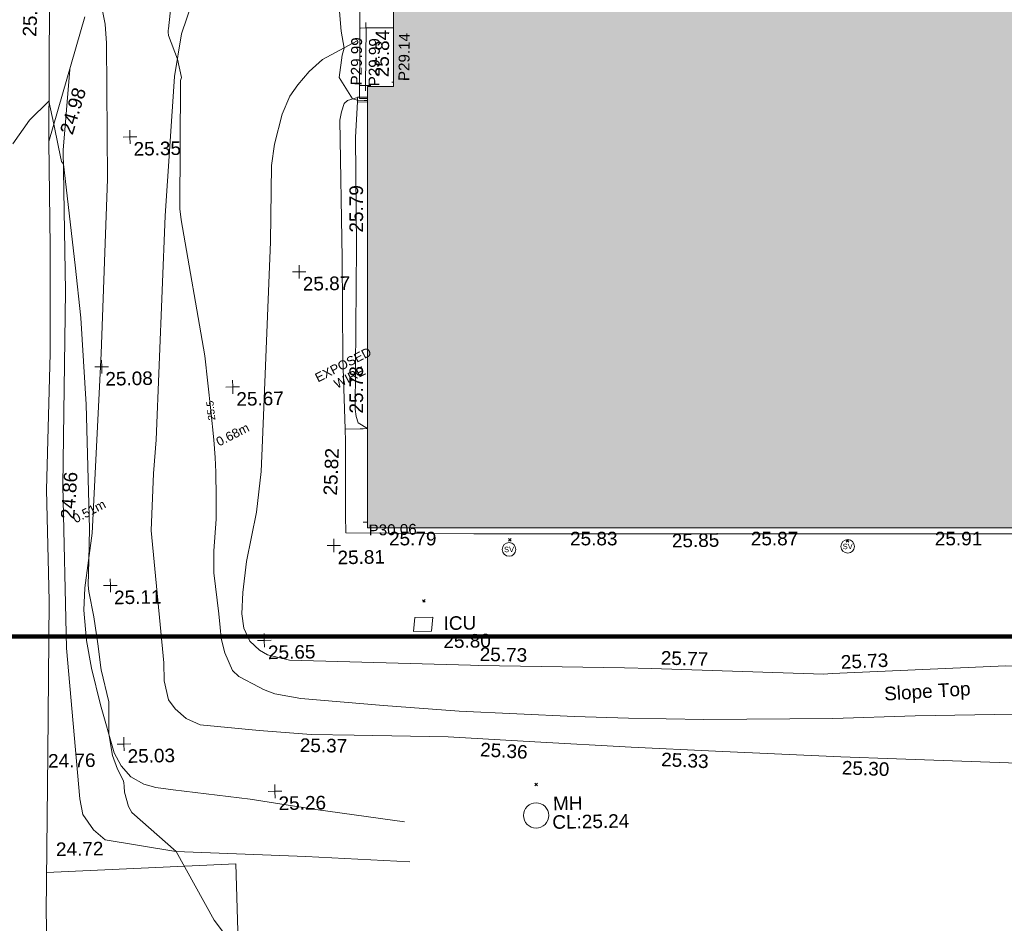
# Model space of a CAD drawing. Header units: millimetres. Extents: x -290717 to 520720, y -88450 to 287762.
# Tile 53 of 256: x -210665 to -183460, y 37702 to 62672. Entities that reach past the tile are written whole.
import ezdxf

# ---------------------------------------------------------------- set-up
doc = ezdxf.new("R2010")
doc.units = ezdxf.units.MM
doc.linetypes.add('IMPORT-UG_ELEC_LV_QLB2 _2_', pattern=[2700, 1500, -300, 0, -250, 150, -300, 0, -200])
doc.linetypes.add('IMPORT-UG_ELEC_STREET LIGHTING_QLB2 _2_', pattern=[2700, 1500, -300, 0, -250, 150, -300, 0, -200])
for name, color, linetype, lineweight, true_color in [('00_TOPO_LEVEL_SPOT', 7, 'Continuous', 9, 0x666666), ('00_TOPO_RAILING', 7, 'Continuous', 9, 0x3f7f4f), ('00_TOPO_SERV_IC', 5, 'Continuous', 9, 0x0000ff), ('00_TOPO_SERV_MH', 7, 'Continuous', 9, 0x666666), ('00_TOPO_SERV_STOP_VALVE', 7, 'Continuous', 9, 0x666666), ('00_TOPO_WALL', 7, 'Continuous', 9, 0x7c00a5), ('00_UAV_BUILDING_OUTLINE', 5, 'Continuous', 9, 0x0000ff), ('00_UAV_FORM_LINES', 7, 'Continuous', 9, 0x666666), ('00_UAV_SLOPE_BOTTOM', 30, 'Continuous', 9, 0xff7f00), ('00_UAV_SLOPE_TOP', 40, 'Continuous', 9, 0xffbf00), ('01_DTM_CONTOUR_MJR', 7, 'Continuous', 9, 0x7f3f00), ('01_DTM_CONTOUR_MNR', 7, 'Continuous', 9, 0xa5a552), ('01_DTM_CONTOUR_MNR_LABELS', 7, 'Continuous', 9, 0xa5a552), ('12333-PUM-2D-U-0001-C01 - Rev2_REVIT IMPORT_dwg', 7, 'Continuous', 9, 0x767676), ('A_RHA_Line', 7, 'Continuous', 9, 0x00a600), ('PUM-ELECTRIC-LV-QLB2', 1, 'IMPORT-UG_ELEC_LV_QLB2 _2_', 9, 0xff0000)]:
    doc.layers.add(name, color=color, linetype=linetype, lineweight=lineweight, true_color=true_color)
for name, color, linetype, lineweight in [('00_TOPO_ROAD_EDGE', 7, 'Continuous', 9), ('00_TOPO_SURFACE', 7, 'Continuous', 9), ('A_RHA_Detail', 7, 'Continuous', 9), ('GEN-TEXT', 7, 'Continuous', 9), ('PARAPET', 7, 'Continuous', 9), ('PARAPET_LVL', 7, 'Continuous', 9)]:
    doc.layers.add(name, color=color, linetype=linetype, lineweight=lineweight)
doc.styles.add('Arial_1', font='arial.ttf', dxfattribs={"height": 250})
doc.styles.add('Arial_3', font='arial.ttf', dxfattribs={"height": 300})
doc.styles.add('Swis721 Lt BT', font='swissl.ttf', dxfattribs={"height": 400})
doc.styles.add('Swis721 Lt BT_1', font='swissl.ttf', dxfattribs={"height": 200})
doc.styles.add('Swis721 Lt BT_2', font='swissl.ttf', dxfattribs={"height": 375})

# ---------------------------------------------------------------- blocks, each defined once
blk = doc.blocks.new('12333-PUM-2D-U-0001-C01 - Rev2_REVIT IMPORT_dwg_MSL_Sluice_Valve_SYM-2077186-Site Location Plan Existing')
at = {"layer": '00_TOPO_SERV_STOP_VALVE', "color": 254, "true_color": 0xcccccc}
blk.add_circle((0, 0), 500, dxfattribs=at)
at = {"layer": '00_TOPO_SERV_STOP_VALVE', "insert": (0, 199), "char_height": 400, "width": 785.11, "attachment_point": 2, "line_spacing_factor": 1.005062, "style": 'Swis721 Lt BT'}
blk.add_mtext('SV', dxfattribs=at)
blk = doc.blocks.new('12333-PUM-2D-U-0001-C01 - Rev2_REVIT IMPORT_dwg_MM-2077200-Site Location Plan Existing')
at = {"layer": '00_TOPO_LEVEL_SPOT', "color": 254, "true_color": 0xcccccc, "flags": 128}
for points in [[(0, -500), (0, 0), (-500, 0)], [(500, 0), (0, 0), (0, 500)]]:
    blk.add_lwpolyline(points, dxfattribs=at)
blk = doc.blocks.new('12333-PUM-2D-U-0001-C01 - Rev2_REVIT IMPORT_dwg_MGS62954_T2_Galway_ITM_3d_Rev1-2077680-Site Location Plan Existing')
at = {"layer": '00_TOPO_RAILING', "color": 254, "true_color": 0xcccccc, "flags": 128}
blk.add_lwpolyline([(533701912, 725626085), (533701912, 725626057), (533701909, 725625932), (533701875, 725624276), (533701808, 725621085), (533701767, 725619421), (533701989, 725619418)], dxfattribs=at)
at = {"layer": '00_TOPO_ROAD_EDGE', "color": 254, "true_color": 0xcccccc, "flags": 128}
blk.add_lwpolyline([(533694225, 725621808), (533693168, 725618384), (533693153, 725615480), (533693098, 725612523), (533692936, 725608756), (533692958, 725605691), (533692848, 725601459), (533692724, 725597087), (533692751, 725593737), (533692655, 725590557), (533692610, 725587266), (533692502, 725583469), (533692438, 725579837), (533692358, 725575708), (533692253, 725570773), (533692151, 725567187), (533692111, 725563786), (533692044, 725559131), (533691967, 725556092), (533691943, 725551251), (533691846, 725547465)], dxfattribs=at)
at = {"layer": '00_TOPO_SERV_IC', "color": 254, "true_color": 0xcccccc}
for p, q in [((533703009, 725604670), (533703047, 725605051)), ((533703543, 725605051), (533703047, 725605051)), ((533703505, 725604670), (533703543, 725605051)), ((533703009, 725604670), (533703505, 725604670))]:
    blk.add_line(p, q, dxfattribs=at)
at = {"layer": '00_TOPO_SERV_MH', "color": 254, "true_color": 0xcccccc}
blk.add_circle((533706303, 725599527), 349, dxfattribs=at)
at = {"layer": '00_TOPO_SURFACE', "color": 254, "true_color": 0xcccccc, "flags": 128}
for points in [[(533693168, 725618384), (533693250, 725622310)], [(533692755, 725598181), (533697987, 725598338), (533698068, 725591524), (533697737, 725583034), (533697720, 725578526), (533697312, 725570205), (533697228, 725563365), (533697242, 725557555), (533697051, 725551686), (533696925, 725545090), (533697054, 725540368), (533697026, 725537415), (533696202, 725537110), (533695046, 725537092), (533693527, 725537202), (533692157, 725537503), (533691635, 725537800)]]:
    blk.add_lwpolyline(points, dxfattribs=at)
at = {"layer": '00_TOPO_WALL', "color": 254, "true_color": 0xcccccc, "flags": 128}
blk.add_lwpolyline([(533701830, 725610294), (533701712, 725610293), (533701632, 725610293), (533701219, 725610293), (533701217, 725609956), (533701185, 725607903), (533701181, 725607424), (533704721, 725607340), (533710186, 725607242), (533719216, 725607085), (533722361, 725607028), (533722356, 725607196)], dxfattribs=at)
at = {"layer": '00_UAV_FORM_LINES', "color": 254, "true_color": 0xcccccc, "flags": 128}
for points in [[(533696882, 725621295), (533697476, 725622945), (533697928, 725623607), (533698749, 725624619), (533699162, 725625486), (533699391, 725626084), (533699553, 725626974), (533700054, 725630641), (533700375, 725634358), (533700555, 725636643)], [(533694267, 725622852), (533694629, 725622231), (533694722, 725621923), (533694776, 725621593), (533694805, 725621070), (533694766, 725617317), (533694513, 725612500), (533694178, 725607542), (533693948, 725606034), (533693909, 725605413), (533693967, 725604573), (533694088, 725603814), (533694327, 725602788), (533694676, 725601461), (533694869, 725601095), (533695122, 725600784), (533695479, 725600575), (533695816, 725600485), (533696289, 725600412), (533698416, 725600118), (533700225, 725599794), (533702662, 725599413)], [(533698693, 725602011), (533697067, 725602189), (533696687, 725602375), (533696380, 725602645), (533696207, 725602897), (533696090, 725603421), (533696095, 725603919), (533695808, 725607580), (533695895, 725609157), (533695989, 725610089), (533696342, 725616271), (533696675, 725620121), (533696882, 725621295)], [(533699570, 725603936), (533698958, 725604097), (533698739, 725604223), (533698484, 725604483), (533698317, 725604839), (533698274, 725605242), (533698310, 725605827), (533698425, 725606682), (533698725, 725608038), (533698877, 725609166), (533698928, 725610029), (533699245, 725615507), (533699303, 725617615), (533699403, 725618203), (533699631, 725619021), (533699848, 725619518), (533700073, 725619831), (533700389, 725620186), (533700766, 725620511), (533701736, 725621016)], [(533702790, 725598304), (533699926, 725598501), (533696338, 725598705), (533694388, 725599062), (533694067, 725599338), (533693785, 725599770), (533693709, 725600201), (533693411, 725604375), (533693388, 725608871), (533693554, 725614236), (533693559, 725618138), (533693778, 725620358)], [(533701715, 725619449), (533701441, 725619374), (533701343, 725619285), (533701265, 725619059), (533701218, 725618829), (533701218, 725615017), (533701186, 725612257), (533701219, 725610293)], [(533701830, 725610294), (533701575, 725610464), (533701528, 725610636), (533701499, 725610837), (533701615, 725615334), (533701643, 725618354), (533701710, 725619331)]]:
    blk.add_lwpolyline(points, dxfattribs=at)
at = {"layer": '00_UAV_SLOPE_BOTTOM', "color": 254, "true_color": 0xcccccc, "flags": 128}
for points in [[(533701987, 725619318), (533701710, 725619331), (533701715, 725619449)], [(533750105, 725599496), (533746244, 725599494), (533745514, 725599494), (533742178, 725599661), (533741251, 725599719), (533738790, 725599873), (533736257, 725599946), (533733499, 725600025), (533731260, 725600087), (533728905, 725600153), (533726271, 725600375), (533725542, 725600437), (533721279, 725600648), (533720929, 725600666), (533716286, 725600916), (533714748, 725600999), (533711295, 725601218), (533708960, 725601366), (533706307, 725601562), (533703909, 725601739), (533701315, 725601828), (533700129, 725601869), (533698693, 725602011)]]:
    blk.add_lwpolyline(points, dxfattribs=at)
at = {"layer": '00_UAV_SLOPE_TOP', "color": 254, "true_color": 0xcccccc}
blk.add_line((533701719, 725619457), (533701989, 725619452), dxfattribs=at)
at = {"layer": '00_UAV_SLOPE_TOP', "color": 254, "true_color": 0xcccccc, "flags": 128}
blk.add_lwpolyline([(533699570, 725603936), (533704564, 725603711), (533704791, 725603701), (533708815, 725603566), (533709560, 725603529), (533714314, 725603295), (533714554, 725603301), (533719357, 725603432), (533719552, 725603422), (533722312, 725603279), (533724548, 725603251), (533725396, 725603241), (533726704, 725603351), (533728327, 725603477), (533729537, 725603451), (533731316, 725603414)], dxfattribs=at)
at = {"layer": '01_DTM_CONTOUR_MJR', "color": 254, "true_color": 0xcccccc, "flags": 128}
blk.add_lwpolyline([(533698020, 725595880), (533697358, 725596791), (533696340, 725598700), (533695140, 725599804), (533695047, 725599970), (533694947, 725600372), (533694934, 725600525), (533694930, 725600636), (533694917, 725600696), (533694762, 725601008), (533694626, 725601389), (533694540, 725601990), (533694557, 725602803), (533694552, 725602870), (533694363, 725603757), (533694353, 725603824), (533694275, 725604477), (533694181, 725605225), (533694056, 725605926), (533694041, 725606106), (533694070, 725606790), (533694106, 725607664), (533694076, 725611094), (533693963, 725613491), (533693833, 725614955), (533693560, 725617750), (533693511, 725617825), (533693428, 725618221), (533693318, 725618860), (533693190, 725619500), (533692644, 725618977), (533692171, 725618335)], dxfattribs=at)
at = {"layer": '01_DTM_CONTOUR_MNR', "color": 254, "true_color": 0xcccccc, "flags": 128}
for points in [[(533720119, 725602096), (533716823, 725602093), (533714547, 725602058), (533710981, 725602095), (533708905, 725602170), (533707409, 725602237), (533704224, 725602440), (533702138, 725602638), (533699860, 725602869), (533699146, 725603009), (533698836, 725603137), (533698717, 725603202), (533698156, 725603510), (533697986, 725603678), (533697785, 725604172), (533697751, 725604308), (533697692, 725604580), (533697662, 725604870), (533697633, 725605245), (533697515, 725606387), (533697529, 725606990), (533697607, 725607863), (533697623, 725608478), (533697621, 725609166), (533697611, 725609574), (533697585, 725610057), (533697511, 725610868), (533697372, 725612388), (533696782, 725616155), (533696757, 725616459), (533696836, 725619970), (533696839, 725620008), (533696856, 725620054), (533696859, 725620086), (533696760, 725620590), (533696527, 725621252), (533696513, 725621342), (533696518, 725621396), (533696524, 725621439), (533696692, 725622744)], [(533701988, 725619363), (533701903, 725619365), (533701714, 725619376), (533701574, 725619413), (533701219, 725620014), (533701309, 725620628), (533701370, 725620820), (533701300, 725621289), (533701241, 725622171), (533701269, 725622378), (533701770, 725624440), (533701707, 725626042), (533701708, 725626089), (533701714, 725626138), (533701870, 725626620), (533703120, 725626400)]]:
    blk.add_lwpolyline(points, dxfattribs=at)
at = {"xscale": 0.375, "yscale": 0.375, "zscale": 0.375}
for name, p in [('12333-PUM-2D-U-0001-C01 - Rev2_REVIT IMPORT_dwg_MM-2077200-Site Location Plan Existing', (533695410, 725618470)), ('12333-PUM-2D-U-0001-C01 - Rev2_REVIT IMPORT_dwg_MM-2077200-Site Location Plan Existing', (533700020, 725614660)), ('12333-PUM-2D-U-0001-C01 - Rev2_REVIT IMPORT_dwg_MM-2077200-Site Location Plan Existing', (533694520, 725612130)), ('12333-PUM-2D-U-0001-C01 - Rev2_REVIT IMPORT_dwg_MM-2077200-Site Location Plan Existing', (533698130, 725611510)), ('12333-PUM-2D-U-0001-C01 - Rev2_REVIT IMPORT_dwg_MM-2077200-Site Location Plan Existing', (533700847, 725607083)), ('12333-PUM-2D-U-0001-C01 - Rev2_REVIT IMPORT_dwg_MSL_Sluice_Valve_SYM-2077186-Site Location Plan Existing', (533705685, 725606889)), ('12333-PUM-2D-U-0001-C01 - Rev2_REVIT IMPORT_dwg_MSL_Sluice_Valve_SYM-2077186-Site Location Plan Existing', (533715042, 725606809)), ('12333-PUM-2D-U-0001-C01 - Rev2_REVIT IMPORT_dwg_MM-2077200-Site Location Plan Existing', (533694655, 725606085)), ('12333-PUM-2D-U-0001-C01 - Rev2_REVIT IMPORT_dwg_MM-2077200-Site Location Plan Existing', (533698880, 725604495)), ('12333-PUM-2D-U-0001-C01 - Rev2_REVIT IMPORT_dwg_MM-2077200-Site Location Plan Existing', (533694952, 725601696)), ('12333-PUM-2D-U-0001-C01 - Rev2_REVIT IMPORT_dwg_MM-2077200-Site Location Plan Existing', (533699100, 725600319))]:
    blk.add_blockref(name, p, dxfattribs=at)
at = {"layer": '00_TOPO_LEVEL_SPOT', "char_height": 375, "width": 1495.9, "attachment_point": 1, "line_spacing_factor": 1.005062, "style": 'Swis721 Lt BT_2'}
for s, insert in [('25.35', (533695505, 725618323)), ('25.87', (533700115, 725614513)), ('25.08', (533694615, 725611983)), ('25.67', (533698225, 725611363)), ('25.81', (533700942, 725606935)), ('25.11', (533694750, 725605938)), ('25.65', (533698975, 725604347)), ('25.03', (533695047, 725601549)), ('25.26', (533699195, 725600172))]:
    blk.add_mtext(s, dxfattribs=dict(at, insert=insert))
at = {"layer": '00_TOPO_ROAD_EDGE', "color": 251, "true_color": 0x666666, "char_height": 375, "width": 1495.9, "attachment_point": 1, "line_spacing_factor": 1.005062, "style": 'Swis721 Lt BT_2'}
for s, insert, rotation in [('24.98', (533693469, 725618648), 72.1985), ('24.86', (533693313, 725607955), 84.9333)]:
    blk.add_mtext(s, dxfattribs=dict(at, insert=insert, rotation=rotation))
at = {"layer": '00_TOPO_ROAD_EDGE', "color": 251, "true_color": 0x666666, "insert": (533692848, 725601455), "char_height": 375, "width": 1495.9, "attachment_point": 1, "line_spacing_factor": 1.005062, "style": 'Swis721 Lt BT_2'}
blk.add_mtext('24.76', dxfattribs=at)
at = {"layer": '00_TOPO_SERV_IC', "color": 251, "true_color": 0x666666, "char_height": 375, "attachment_point": 1, "line_spacing_factor": 1.005062, "style": 'Swis721 Lt BT_2'}
for s, insert, width in [('ICU', (533703840, 725605068), 1021.01), ('25.80', (533703826, 725604568), 1495.9)]:
    blk.add_mtext(s, dxfattribs=dict(at, insert=insert, width=width))
at = {"layer": '00_TOPO_SERV_MH', "char_height": 375, "attachment_point": 1, "line_spacing_factor": 1.005062, "style": 'Swis721 Lt BT_2'}
for s, insert, width in [('MH', (533706776, 725600037), 949.78), ('CL:25.24', (533706748, 725599522), 2440.93)]:
    blk.add_mtext(s, dxfattribs=dict(at, insert=insert, width=width))
at = {"layer": '00_TOPO_SURFACE', "color": 251, "true_color": 0x666666, "insert": (533692493, 725621301), "char_height": 375, "width": 1495.9, "attachment_point": 1, "rotation": 86.4215, "line_spacing_factor": 1.005062, "style": 'Swis721 Lt BT_2'}
blk.add_mtext('25.05', dxfattribs=at)
at = {"layer": '00_TOPO_SURFACE', "color": 251, "true_color": 0x666666, "insert": (533693023, 725599009), "char_height": 375, "width": 1495.9, "attachment_point": 1, "line_spacing_factor": 1.005062, "style": 'Swis721 Lt BT_2'}
blk.add_mtext('24.72', dxfattribs=at)
at = {"layer": '00_TOPO_WALL', "color": 251, "true_color": 0x666666, "insert": (533700581, 725608477), "char_height": 375, "width": 1495.9, "attachment_point": 1, "rotation": 86.5643, "line_spacing_factor": 1.005062, "style": 'Swis721 Lt BT_2'}
blk.add_mtext('25.82', dxfattribs=at)
at = {"layer": '00_TOPO_WALL', "color": 251, "true_color": 0x666666, "insert": (533710186, 725607238), "char_height": 375, "width": 1495.9, "attachment_point": 1, "line_spacing_factor": 1.005062, "style": 'Swis721 Lt BT_2'}
blk.add_mtext('25.85', dxfattribs=at)
at = {"layer": '00_UAV_BUILDING_OUTLINE', "color": 251, "true_color": 0x666666, "char_height": 375, "width": 1495.9, "attachment_point": 1, "line_spacing_factor": 1.005062, "style": 'Swis721 Lt BT_2'}
for s, insert, rotation in [('25.84', (533702215, 725620001), 88.5012), ('25.79', (533701429, 725615720), 89.0054), ('25.78', (533701342, 725610721), 89.0054), ('25.79', (533702377, 725607434), 359.0054), ('25.83', (533707378, 725607347), 359.0054), ('25.87', (533712373, 725607260), 359.0054), ('25.91', (533717456, 725607172), 359.0054)]:
    blk.add_mtext(s, dxfattribs=dict(at, insert=insert, rotation=rotation))
at = {"layer": '00_UAV_SLOPE_BOTTOM', "color": 251, "true_color": 0x666666, "char_height": 375, "width": 1495.9, "attachment_point": 1, "line_spacing_factor": 1.005062, "style": 'Swis721 Lt BT_2'}
for s, insert, rotation in [('25.37', (533699816, 725601771), 358.0303), ('25.36', (533704806, 725601563), 355.7766), ('25.33', (533709799, 725601204), 356.3719), ('25.30', (533714785, 725600888), 356.9162)]:
    blk.add_mtext(s, dxfattribs=dict(at, insert=insert, rotation=rotation))
at = {"layer": '00_UAV_SLOPE_TOP', "color": 251, "true_color": 0x666666, "char_height": 375, "attachment_point": 1, "line_spacing_factor": 1.005062, "style": 'Swis721 Lt BT_2'}
for s, insert, width, rotation in [('25.73', (533704831, 725604197), 1495.9, 357.9295), ('25.77', (533709834, 725604011), 1495.9, 357.1786), ('25.73', (533714791, 725603803), 1495.9, 1.5561), ('Slope Top', (533715970, 725602905), 2763.86, 2.5957)]:
    blk.add_mtext(s, dxfattribs=dict(at, insert=insert, width=width, rotation=rotation))
at = {"layer": '01_DTM_CONTOUR_MNR_LABELS', "color": 251, "true_color": 0x666666, "insert": (533697412, 725610859), "char_height": 200, "width": 620.51, "attachment_point": 2, "rotation": 95.2063, "line_spacing_factor": 1.005062, "style": 'Swis721 Lt BT_1'}
blk.add_mtext('25.5', dxfattribs=at)
blk = doc.blocks.new('12333-PUM-2D-U-0001-C01 - Rev2_REVIT IMPORT_dwg_SPOT-V196-Site Location Plan Existing')
at = {"layer": 'PARAPET_LVL', "color": 253, "true_color": 0xaaaaaa}
for p, q in [((-500, 0), (500, 0)), ((0, 500), (0, -500))]:
    blk.add_line(p, q, dxfattribs=at)
blk = doc.blocks.new('12333-PUM-2D-U-0001-C01 - Rev2_REVIT IMPORT_dwg_SPOT-V201-Site Location Plan Existing')
at = {"layer": 'PARAPET_LVL', "color": 253, "true_color": 0xaaaaaa}
blk.add_line((-500, 0), (-362, 0), dxfattribs=at)
blk = doc.blocks.new('12333-PUM-2D-U-0001-C01 - Rev2_REVIT IMPORT_dwg_SPOT-V202-Site Location Plan Existing')
at = {"layer": 'PARAPET_LVL', "color": 253, "true_color": 0xaaaaaa}
blk.add_line((-500, 0), (-98, 0), dxfattribs=at)
blk = doc.blocks.new('12333-PUM-2D-U-0001-C01 - Rev2_REVIT IMPORT_dwg-1620468-Site Location Plan Existing')
at = {"layer": 'GEN-TEXT', "color": 253, "true_color": 0xaaaaaa}
for p, q in [((64595, -8736), (64666, -8665)), ((64666, -8736), (64595, -8665)), ((73922, -8930), (73993, -8859)), ((73993, -8930), (73922, -8859)), ((62194, -10383), (62265, -10312)), ((62265, -10383), (62194, -10312)), ((65203, -15508), (65274, -15437)), ((65274, -15508), (65203, -15437))]:
    blk.add_line(p, q, dxfattribs=at)
at = {"layer": 'PARAPET', "color": 253, "true_color": 0xaaaaaa, "flags": 128}
blk.add_lwpolyline([(60861, 3924), (60906, 5511), (61661, 5498)], dxfattribs=at)
blk.add_blockref('12333-PUM-2D-U-0001-C01 - Rev2_REVIT IMPORT_dwg_MGS62954_T2_Galway_ITM_3d_Rev1-2077680-Site Location Plan Existing', (-533641080, -725615854))
at = {"xscale": 0.3, "yscale": 0.3, "zscale": 0.3}
for name, p in [('12333-PUM-2D-U-0001-C01 - Rev2_REVIT IMPORT_dwg_SPOT-V196-Site Location Plan Existing', (60906, 5511)), ('12333-PUM-2D-U-0001-C01 - Rev2_REVIT IMPORT_dwg_SPOT-V196-Site Location Plan Existing', (60861, 3924)), ('12333-PUM-2D-U-0001-C01 - Rev2_REVIT IMPORT_dwg_SPOT-V201-Site Location Plan Existing', (61743, 4003)), ('12333-PUM-2D-U-0001-C01 - Rev2_REVIT IMPORT_dwg_SPOT-V202-Site Location Plan Existing', (60735, -8142))]:
    blk.add_blockref(name, p, dxfattribs=at)
at = {"layer": 'PARAPET_LVL', "char_height": 300, "width": 1590.34, "attachment_point": 1, "rotation": 88.3865, "line_spacing_factor": 0.941778, "style": 'Arial_3'}
for s, insert in [('P29.99', (60455, 3933)), ('P29.14', (61775, 4030)), ('P29.99', (60946, 3900))]:
    blk.add_mtext(s, dxfattribs=dict(at, insert=insert))
at = {"layer": 'PARAPET_LVL', "insert": (60735, -8213), "char_height": 300, "width": 1590.34, "attachment_point": 1, "line_spacing_factor": 0.941778, "style": 'Arial_3'}
blk.add_mtext('P30.06', dxfattribs=at)
at = {"layer": 'PUM-ELECTRIC-LV-QLB2', "char_height": 250, "attachment_point": 2, "line_spacing_factor": 0.941778, "style": 'Arial_1'}
for s, insert, width, rotation in [('EXPOSED\\PWIRE', (60056, -3668), 2017.04, 25.8656), ('0.68m', (56969, -5547), 1160.03, 25.8656), ('0.51m', (52966, -7597), 1160.03, 26.6841)]:
    blk.add_mtext(s, dxfattribs=dict(at, insert=insert, width=width, rotation=rotation))

msp = doc.modelspace()

# ---------------------------------------------------------------- hatches: boundary and pattern name
at = {"layer": 'A_RHA_Detail', "true_color": 0xc0c0c0}
h = msp.add_hatch(color=9, dxfattribs=at)
h.paths.add_polyline_path([(-80881, -68503), (-80401, -68483), (-80401, -62985), (-24475, -63009), (-24456, -50840), (-36623, -50832), (-36623, -44229), (-50959, -44214), (-50959, -42574), (-54564, -42571), (-54566, -45054), (-92409, -45027), (-92412, -49202), (-100062, -49202), (-100052, -64853), (-86121, -64853), (-86092, -62958), (-84861, -62958), (-84855, -68240), (-80871, -68240)])
h.paths.add_polyline_path([(-137239, -68462), (-132720, -68433), (-132847, -62850), (-130455, -62917), (-130498, -61356), (-117581, -61423), (-117492, -49184), (-125137, -49178), (-125134, -45033), (-163007, -45006), (-163007, -44090), (-163124, -44090), (-163123, -42384), (-166564, -42384), (-166565, -44044), (-193158, -44025), (-193195, -62864), (-137270, -62917), (-137254, -65680)])
h.paths.add_polyline_path([(120311, -32334), (120312, -31611), (133451, -31638), (133469, -19718), (121296, -19692), (121320, -8191), (112277, -8172), (112263, -14811), (78286, -14740), (78293, -8167), (76546, -8163), (69356, -8153), (69354, -9157), (68373, -9155), (68373, -13706), (69334, -13708), (69325, -16250), (66623, -16250), (66620, -17995), (65989, -17995), (65985, -19731), (57152, -19712), (57127, -31560), (70278, -31587), (70278, -32272), (78264, -32285), (78267, -31020), (112336, -31091), (112336, -32318), (119781, -32333)])
h.paths.add_polyline_path([(7504, -1791), (15482, -674), (15484, 148), (56188, 206), (56156, 14338), (18017, 14236), (17968, 34313), (21727, 34324), (21709, 40608), (18010, 40608), (17996, 45484), (9770, 45421), (3966, 45443), (3985, 14177), (1023, 14177), (-277, 14191), (-232, 5977), (-226, 194), (1220, 180), (7478, 143), (7489, -674)])
h.paths.add_polyline_path([(77756, 53), (77730, 1700), (94464, 1660), (94606, 17991), (88810, 18015), (88800, 14437), (69414, 14458), (69377, 100), (70761, 92)])
h.paths.add_polyline_path([(61252, 46454), (105775, 46473), (105768, 61853), (92285, 61853), (92309, 65784), (96107, 65768), (96060, 75209), (101085, 75072), (104988, 74765), (108404, 74364), (112009, 73787), (115645, 73050), (116891, 72762), (120209, 71893), (120865, 71704), (124136, 70670), (127436, 69481), (127820, 69395), (128274, 69332), (128732, 69307), (129190, 69320), (129645, 69372), (130095, 69461), (130535, 69588), (130963, 69751), (131376, 69950), (131771, 70182), (132163, 70461), (132496, 70742), (132821, 71065), (133117, 71414), (133384, 71787), (133617, 72179), (133817, 72591), (133983, 73018), (134112, 73458), (134204, 73907), (134258, 74362), (134273, 74820), (134251, 75277), (134190, 75731), (134091, 76179), (133955, 76617), (133783, 77041), (133576, 77450), (133336, 77840), (133064, 78209), (132762, 78554), (132432, 78872), (132077, 79161), (131698, 79420), (131300, 79646), (131094, 79746), (132146, 83110), (122788, 86283), (121604, 82800), (117096, 83871), (116842, 83526), (116121, 91222), (110238, 91274), (110194, 90435), (104988, 90486), (104973, 94310), (103746, 94310), (103840, 122852), (96365, 122932), (96350, 123952), (104556, 123902), (104607, 120249), (125503, 120134), (125662, 137657), (114480, 137699), (114382, 129150), (104644, 129188), (104578, 126217), (101184, 126159), (101265, 135959), (89967, 135989), (89928, 125824), (93631, 125841), (93581, 122932), (88697, 122905), (88679, 95739), (86378, 95739), (86378, 96178), (83280, 96201), (83274, 95736), (70170, 95733), (70166, 96272), (66675, 96257), (66655, 95756), (65785, 95756), (65888, 117471), (53473, 117488), (53434, 98570), (40649, 98570), (40610, 94406), (38854, 94410), (38849, 89464), (40612, 89518), (40665, 86258), (38372, 86306), (38370, 76901), (50938, 76944), (50923, 74599), (56485, 74589), (56485, 75195), (92465, 75233), (92646, 71767), (89811, 69363), (85313, 69361), (85313, 66907), (75210, 66903), (75210, 63816), (70819, 63816), (70819, 64253), (69457, 64253), (69456, 66902), (61303, 66899), (61305, 63970), (70500, 63970), (70500, 61853), (61246, 61849), (61252, 46455)])
h.paths.add_polyline_path([(-17153, 48569), (-17153, 60770), (-29363, 60775), (-29363, 67399), (-43507, 67405), (-43489, 69093), (-45766, 69109), (-45794, 67405), (-47272, 67404), (-47272, 66455), (-86005, 66469), (-86007, 60522), (-92663, 60522), (-92667, 50184), (-79752, 50180), (-79752, 48591), (-17158, 48569)])
h.paths.add_polyline_path([(-201056, 48629), (-138378, 48635), (-138378, 50133), (-125468, 50134), (-125469, 60566), (-132187, 60566), (-132187, 66533), (-170643, 66806), (-170643, 67739), (-200340, 67489), (-200349, 60828), (-201058, 60828), (-201057, 51102)])
h.paths.add_polyline_path([(-240052, 54769), (-239444, 54811), (-239187, 54842), (-238765, 54941), (-238382, 55122), (-237990, 55355), (-237269, 55936), (-237030, 56229), (-236793, 56569), (-236555, 57004), (-236433, 57267), (-236300, 57753), (-236251, 58017), (-236236, 58516), (-236233, 58988), (-236214, 59823), (-236364, 59821), (-236634, 60698), (-236392, 61432), (-236225, 61435), (-236202, 62638), (-232564, 62639), (-232564, 63049), (-232732, 63049), (-232860, 63458), (-232732, 63914), (-232561, 63914), (-232522, 70598), (-240629, 70599), (-240630, 72351), (-246413, 72347), (-246413, 70616), (-254450, 70619), (-254455, 70754), (-254470, 73192), (-263883, 73268), (-263902, 68261), (-263715, 68260), (-263553, 67820), (-263719, 67392), (-263914, 67392), (-263957, 58634), (-260181, 58611), (-260192, 56354), (-257185, 56339), (-257213, 57093), (-257339, 57093), (-257471, 57532), (-257339, 58062), (-257203, 58064), (-257174, 58599), (-256478, 58575), (-256478, 58789), (-256013, 58912), (-255397, 58781), (-255397, 58596), (-243810, 58586), (-243805, 58352), (-243741, 57885), (-243619, 57422), (-243424, 56944), (-243247, 56608), (-243003, 56250), (-242732, 55933), (-242372, 55603), (-242141, 55425), (-241805, 55217), (-241529, 55077), (-241101, 54917), (-240836, 54841), (-240453, 54789), (-240203, 54777)])
h.paths.add_polyline_path([(40277, 59895), (40329, 69197), (36589, 69218), (36619, 74674), (32264, 74687), (32233, 69156), (11917, 69270), (11967, 78219), (29088, 78123), (29143, 88141), (15719, 88216), (15733, 90590), (4594, 90652), (4525, 78265), (10097, 78234), (10077, 74773), (4548, 74804), (4466, 60107), (19126, 60025), (19140, 62528), (31739, 62457), (31725, 59943), (38370, 59906)])
h.paths.add_polyline_path([(-246083, 72334), (-246083, 72334), (-246208, 72334)])
h.paths.add_polyline_path([(-114575, 112178), (-114575, 112178), (-114707, 115802)])
h.paths.add_polyline_path([(-154700, 101760), (-114382, 101776), (-114382, 106927), (-113756, 106927), (-113758, 111847), (-114432, 111847), (-114432, 112178), (-114575, 112178), (-114579, 121707), (-123057, 121707), (-123069, 156453), (-119381, 156454), (-119381, 160166), (-115501, 160167), (-115503, 166207), (-132412, 166600), (-132412, 166666), (-135275, 166665), (-135275, 166628), (-135911, 166628), (-135911, 166352), (-152521, 166346), (-152518, 159143), (-150699, 159118), (-150756, 122561), (-151059, 122561), (-151061, 121302), (-154138, 121373), (-154138, 121865), (-154704, 121867), (-154689, 119352), (-154746, 119352), (-154746, 118722), (-160794, 118749), (-160794, 119411), (-163852, 119422), (-163855, 118762), (-167569, 118779), (-166635, 124395), (-166844, 124471), (-167569, 124708), (-168028, 124841), (-168631, 124991), (-169238, 125117), (-169850, 125220), (-170466, 125298), (-171089, 125352), (-171704, 125381), (-172325, 125386), (-172782, 125375), (-173402, 125337), (-174019, 125276), (-174634, 125190), (-175245, 125081), (-176047, 124896), (-176665, 124725), (-177045, 124609), (-177632, 124405), (-176665, 118819), (-177559, 118822), (-177662, 125263), (-176365, 126543), (-159462, 126320), (-157058, 128609), (-157061, 136153), (-158639, 137740), (-159352, 137740), (-161634, 140201), (-168728, 140257), (-171035, 137943), (-174184, 137943), (-176460, 140292), (-177342, 140292), (-177342, 140358), (-183429, 140356), (-185922, 137917), (-185922, 131757), (-186907, 131757), (-187725, 130810), (-187724, 127376), (-186481, 126305), (-186479, 122327), (-185176, 121059), (-180304, 121059), (-180304, 118802), (-193555, 118802), (-193555, 133118), (-192594, 133118), (-192594, 134201), (-192225, 134201), (-192226, 136615), (-192595, 136615), (-192595, 137734), (-193589, 137734), (-193589, 147475), (-193163, 147493), (-192607, 147551), (-192360, 147590), (-192200, 147617), (-191883, 147683), (-191569, 147762), (-191020, 147932), (-190951, 147956), (-190648, 148071), (-190350, 148198), (-190057, 148336), (-189770, 148486), (-189375, 148717), (-189133, 148873), (-188868, 149059), (-188610, 149255), (-188355, 149465), (-188080, 149714), (-187885, 149902), (-187538, 150274), (-187446, 150378), (-187241, 150629), (-187046, 150888), (-186862, 151154), (-186546, 151670), (-186524, 151707), (-163675, 151670), (-163688, 148134), (-157304, 148136), (-157304, 155760), (-157557, 155765), (-157556, 166678), (-187009, 166700), (-187013, 162054), (-188707, 162045), (-188706, 155022), (-188738, 154651), (-188799, 154283), (-188857, 154035), (-188966, 153679), (-189103, 153333), (-189266, 152998), (-189455, 152677), (-189645, 152421), (-189917, 152104), (-190213, 151809), (-190531, 151539), (-190869, 151294), (-191225, 151076), (-191598, 150887), (-192093, 150683), (-192485, 150570), (-192904, 150482), (-193187, 150441), (-193594, 150407), (-193595, 151460), (-205369, 151455), (-205354, 113350), (-207187, 113349), (-207184, 105991), (-205313, 105991), (-205311, 101770), (-175489, 101781), (-175489, 110890), (-154703, 110898), (-154701, 103310)])
h.paths.add_polyline_path([(193736, 113048), (208865, 114991), (208976, 114127), (216448, 115086), (216039, 118272), (232649, 120405), (233426, 114352), (240632, 115278), (239855, 121330), (256407, 123456), (257092, 118089), (264572, 119041), (261878, 138525), (259179, 138222), (259197, 137439), (254686, 136897), (255413, 131315), (240853, 129522), (239771, 137919), (240650, 138010), (240062, 142777), (239166, 142685), (237631, 151018), (266173, 154561), (271297, 142612), (276532, 144861), (274942, 148528), (302075, 160135), (300216, 164320), (301528, 164907), (300405, 167478), (299017, 166946), (295627, 174519), (294333, 177537), (287289, 174519), (289428, 169661), (272957, 162557), (271943, 164897), (267016, 162764), (268502, 159357), (265200, 157946), (226856, 153147), (227510, 148852), (228281, 141179), (227302, 141050), (227895, 136433), (228749, 136524), (229602, 128024), (217691, 126494), (217642, 126874), (215139, 126553), (215195, 126113), (215016, 126090), (214841, 127450), (192259, 124549), (193486, 114991)])
h.paths.add_polyline_path([(-78076, 117606), (-78076, 117610), (-78070, 129486), (-74723, 129478), (-74723, 125436), (-48016, 125380), (-47997, 135873), (-61198, 135902), (-74715, 135924), (-74724, 131865), (-78070, 131873), (-78063, 149550), (-58292, 149542), (-58292, 148946), (-37708, 148938), (-37708, 159740), (-44148, 159743), (-44148, 162961), (-49830, 162961), (-49831, 160632), (-78494, 160644), (-78494, 161615), (-78739, 161615), (-78692, 168188), (-90845, 168127), (-90963, 152687), (-89065, 152686), (-89080, 117610), (-78375, 117606)])
h.paths.add_polyline_path([(69255, 129236), (69260, 136168), (86068, 136131), (86009, 164703), (58790, 164724), (58790, 170119), (54460, 170122), (54457, 166153), (47042, 166159), (47041, 164669), (39173, 164675), (39173, 164079), (17015, 164095), (17002, 147267), (12660, 147267), (12654, 139138), (17031, 139135), (17025, 129935), (39191, 129919), (39191, 129258), (69014, 129236)])
h.paths.add_polyline_path([(39266, 139468), (33051, 139484), (33088, 153428), (39278, 153412), (39278, 152830), (43058, 152820), (43025, 140093), (39267, 140093)])
h.paths.add_polyline_path([(1980, 189123), (18699, 189180), (18678, 195254), (24349, 195273), (24335, 199551), (28830, 199566), (28798, 208816), (24335, 208806), (24334, 209113), (16812, 209088), (16807, 208844), (6772, 208809), (6797, 201489), (-8471, 201437), (-8471, 200429), (-11856, 200418), (-11824, 190892), (-7615, 190905), (-7615, 190171), (-4609, 190169), (-4608, 190917), (1973, 190939), (1977, 189837)])
h.paths.add_polyline_path([(-20506, 190640), (-20122, 206347), (-41550, 207015), (-41462, 210450), (-31391, 210152), (-31079, 223863), (-44305, 224231), (-44491, 211866), (-47510, 211943), (-47723, 203659), (-47076, 203635), (-47175, 199532), (-46801, 199520), (-46874, 195479), (-44600, 195425), (-44686, 192243), (-38074, 192136), (-38104, 191127), (-21538, 190669)])
h.paths.add_polyline_path([(16801, 195962), (9657, 196015), (9644, 199514), (11632, 199486), (11632, 203322), (16807, 203391), (16801, 195984)])
h.paths.add_polyline_path([(122085, 200536), (122088, 206386), (125211, 206386), (125211, 206646), (126203, 206646), (126203, 207041), (130401, 206979), (130444, 209883), (126203, 209946), (126203, 214624), (127365, 214624), (127365, 225380), (126160, 225380), (126207, 241475), (119483, 241496), (119479, 246182), (109944, 246175), (109953, 233033), (115001, 233033), (115000, 208653), (112026, 208653), (112024, 200539), (122025, 200536)])
h.paths.add_polyline_path([(30087, 200987), (38031, 201029), (38031, 202923), (38110, 202923), (38067, 208828), (38013, 208828), (38012, 209013), (30045, 208970), (30061, 205986)])
h.paths.add_polyline_path([(195986, 205662), (202897, 206052), (202677, 209946), (195766, 209555)])
h.paths.add_polyline_path([(-91652, 206393), (-79454, 206433), (-79629, 238246), (-68904, 238215), (-68919, 246314), (-68757, 246313), (-68755, 246639), (-79620, 246651), (-79607, 247344), (-82155, 247318), (-82155, 247488), (-91641, 247473), (-91639, 246846), (-131470, 246641), (-131470, 250160), (-142857, 250177), (-142864, 246220), (-165119, 246272), (-165040, 253908), (-178677, 253930), (-178700, 238177), (-138599, 238209), (-138548, 206628), (-126647, 206572), (-126667, 234826), (-124963, 234826), (-124969, 234688), (-91596, 234664), (-91651, 207156)])
h.paths.add_polyline_path([(142124, 209114), (152768, 209127), (152745, 227013), (142101, 226999), (142122, 210583)])
h.paths.add_polyline_path([(168999, 209275), (169027, 226860), (161687, 226877), (161648, 209291), (168847, 209275)])
h.paths.add_polyline_path([(49761, 218477), (49794, 223316), (41274, 223363), (41274, 223291), (32187, 223352), (32202, 225553), (20082, 225635), (20035, 218708), (31566, 218630), (31566, 218599), (49547, 218478)])
h.paths.add_polyline_path([(162362, 234154), (162367, 241590), (135261, 241631), (135249, 234198), (160249, 234157)])
h.paths.add_polyline_path([(176459, 246710), (176516, 252173), (168884, 252253), (168935, 257069), (164355, 257117), (164296, 251512), (164417, 251511), (164368, 246837), (172300, 246753)])

# ---------------------------------------------------------------- linework, layer by layer
at = {"layer": 'A_RHA_Line', "color": 7}
for p, q in [((-200340, 65819), (-200339, 60828)), ((-200348, 60828), (-201058, 60828)), ((-201058, 60828), (-201057, 56538)), ((-200339, 60828), (-200348, 60828)), ((-201057, 56538), (-201057, 51538)), ((-201057, 51538), (-201056, 48629)), ((-201056, 48629), (-198966, 48629)), ((-198966, 48629), (-193966, 48629)), ((-193966, 48629), (-188967, 48630)), ((-188967, 48630), (-183967, 48630)), ((-183967, 48630), (-178967, 48631))]:
    msp.add_line(p, q, dxfattribs=at)
at = {"layer": 'A_RHA_Line', "color": 1, "lineweight": 140, "true_color": 0xff0000}
msp.add_line((-122493, 45632), (-217182, 45632), dxfattribs=at)

# ---------------------------------------------------------------- block references
at = {"layer": '12333-PUM-2D-U-0001-C01 - Rev2_REVIT IMPORT_dwg', "color": 254, "linetype": 'IMPORT-UG_ELEC_STREET LIGHTING_QLB2 _2_', "true_color": 0xffd4d4, "rotation": 0.9999999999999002}
msp.add_blockref('12333-PUM-2D-U-0001-C01 - Rev2_REVIT IMPORT_dwg-1620468-Site Location Plan Existing', (-261895, 55870), dxfattribs=at)

doc.saveas('drawing.dxf')
